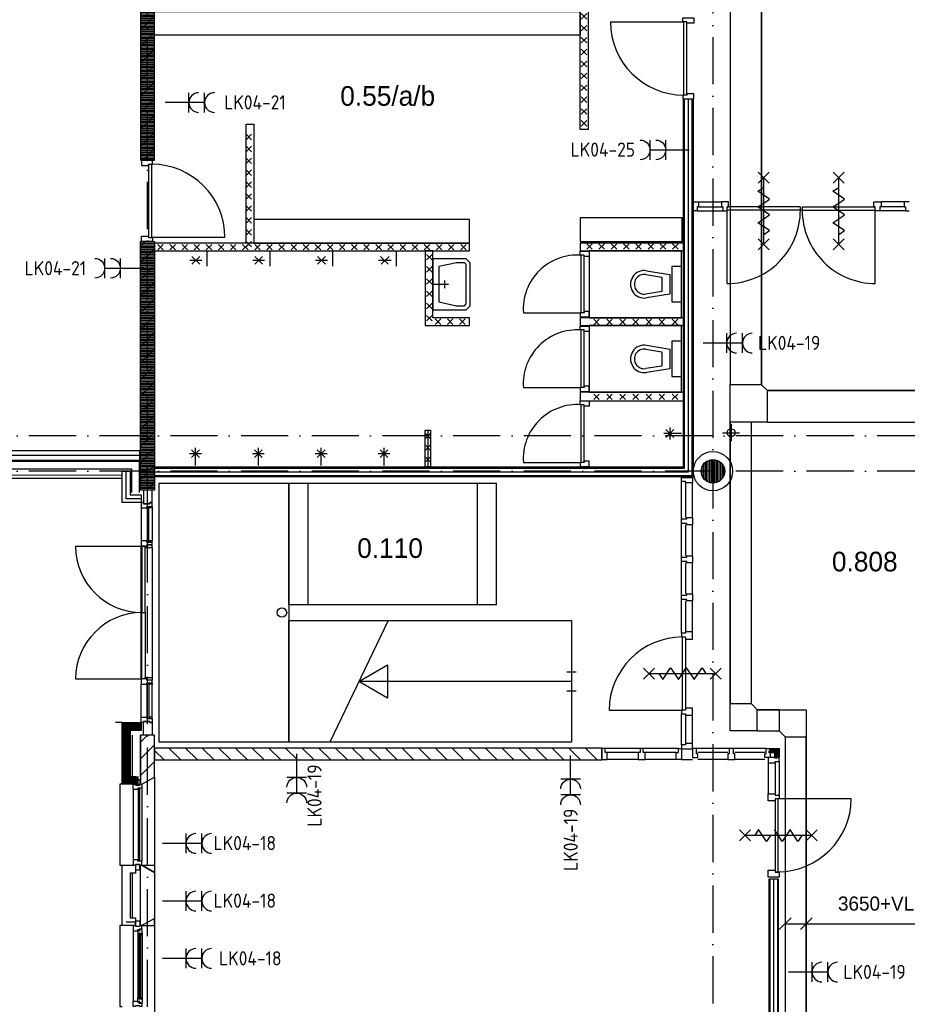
# Model space of a CAD drawing. Header units: millimetres. Extents: x -6587 to 112885, y 244 to 84344.
# Tile 11 of 47: x 15866 to 27168, y 34782 to 47317. Entities that reach past the tile are written whole.
import ezdxf
from ezdxf.enums import TextEntityAlignment as Align

# ---------------------------------------------------------------- set-up
doc = ezdxf.new("R2010")
doc.units = ezdxf.units.MM
doc.header["$LTSCALE"] = 100
doc.linetypes.add('DASHDOT', pattern=[9, 6, -1.5, 0, -1.5])
doc.layers.get('0').update_dxf_attribs({"linetype": 'CONTINUOUS'})
for name, color, linetype in [('AL$7----_STRAMIEN', 1, 'DASHDOT'), ('ALXAC---_LICHTBETON', 1, 'CONTINUOUS'), ('BOUW', 8, 'CONTINUOUS'), ('EB62203-_ATTRIB', 2, 'CONTINUOUS'), ('EL62203-_KRACHT-WCD230', 3, 'CONTINUOUS'), ('KABELGOOT', 8, 'CONTINUOUS')]:
    doc.layers.add(name, color=color, linetype=linetype)
doc.styles.add('1_8', font='iso', dxfattribs={"width": 0.7, "height": 1.8})
doc.styles.add('BURO-018', font='BUROFONT.shx', dxfattribs={"height": 180})
doc.styles.add('BURO-025', font='BUROFONT.shx', dxfattribs={"height": 250})

# ---------------------------------------------------------------- blocks, each defined once
blk = doc.blocks.new('ES3W2A')
at = {"ltscale": 0.5}
for p, q in [((1.25, 2), (-1.25, 2)), ((0, 2), (0, -3)), ((1.25, 0), (-1.25, 0))]:
    blk.add_line(p, q, dxfattribs=at)
for centre in [(0, 3.25), (0, 1.25)]:
    blk.add_arc(centre, 1.25, 180, 0, dxfattribs=at)
at = {"ltscale": 0.5, "style": '1_8'}
for tag, flags, p in [('VERMOGEN', 9, (-2.5, 5)), ('GROEP', 8, (0, 5)), ('SCHAK', 8, (2.5, 5)), ('GELIJK', 9, (5, 5)), ('KAST', 9, (7, 5)), ('TAL', 8, (2.5, 5))]:
    blk.add_attdef(tag, text='', height=1.8, rotation=90, dxfattribs=dict(at, flags=flags)).set_placement(p, align=Align.MIDDLE_CENTER)
at = {"ltscale": 0.5, "style": '1_8', "width": 0.7, "flags": 8}
blk.add_attdef('DOEL', text='', height=1.8, rotation=90, dxfattribs=at).set_placement((-2.5, 5), align=Align.MIDDLE_LEFT)
at = {"ltscale": 0.5, "style": '1_8', "flags": 9}
blk.add_attdef('M_CODE', text='', height=1.8, dxfattribs=at).set_placement((0, 0), align=Align.MIDDLE_CENTER)
blk = doc.blocks.new('*U36')
at = {"layer": 'ALXAC---_LICHTBETON', "color": 0}
for p, q in [((17650, 44834), (17720, 44904)), ((17720, 44834), (17650, 44904)), ((17804, 44834), (17874, 44904)), ((17874, 44834), (17804, 44904)), ((17958, 44834), (18028, 44904)), ((18028, 44834), (17958, 44904)), ((18112, 44834), (18182, 44904)), ((18182, 44834), (18112, 44904)), ((18267, 44834), (18337, 44904)), ((18337, 44834), (18267, 44904)), ((18421, 44834), (18491, 44904)), ((18491, 44834), (18421, 44904)), ((18575, 44834), (18645, 44904)), ((18645, 44834), (18575, 44904)), ((18729, 44834), (18799, 44904)), ((18799, 44834), (18729, 44904)), ((18884, 44834), (18954, 44904)), ((18954, 44834), (18884, 44904)), ((19038, 44834), (19108, 44904)), ((19108, 44834), (19038, 44904)), ((19192, 44834), (19262, 44904)), ((19262, 44834), (19192, 44904)), ((19346, 44834), (19416, 44904)), ((19416, 44834), (19346, 44904)), ((19501, 44834), (19571, 44904)), ((19571, 44834), (19501, 44904)), ((19655, 44834), (19725, 44904)), ((19725, 44834), (19655, 44904)), ((19809, 44834), (19879, 44904)), ((19879, 44834), (19809, 44904)), ((19963, 44834), (20033, 44904)), ((20033, 44834), (19963, 44904)), ((20117, 44834), (20187, 44904)), ((20187, 44834), (20117, 44904)), ((20272, 44834), (20342, 44904)), ((20342, 44834), (20272, 44904)), ((20426, 44834), (20496, 44904)), ((20496, 44834), (20426, 44904)), ((20580, 44834), (20650, 44904)), ((20650, 44834), (20580, 44904)), ((20734, 44834), (20804, 44904)), ((20804, 44834), (20734, 44904)), ((20889, 44834), (20959, 44904)), ((20959, 44834), (20889, 44904)), ((21043, 44834), (21113, 44904)), ((21113, 44834), (21043, 44904)), ((21197, 44834), (21267, 44904)), ((21267, 44834), (21197, 44904)), ((21351, 44834), (21421, 44904)), ((21421, 44834), (21351, 44904)), ((21506, 44834), (21576, 44904)), ((21576, 44834), (21506, 44904))]:
    blk.add_line(p, q, dxfattribs=at)
blk = doc.blocks.new('*U40')
at = {"layer": 'ALXAC---_LICHTBETON', "color": 0}
for p, q in [((29009, 70281), (28939, 70351)), ((29009, 70351), (28939, 70281)), ((29009, 70131), (28939, 70201)), ((29009, 70201), (28939, 70131)), ((29009, 69981), (28939, 70051)), ((29009, 70051), (28939, 69981))]:
    blk.add_line(p, q, dxfattribs=at)
blk = doc.blocks.new('*U35')
at = {"layer": 'ALXAC---_LICHTBETON', "color": 0}
for p, q in [((21153, 45690), (21083, 45760)), ((21153, 45760), (21083, 45690)), ((21194, 45734), (21264, 45804)), ((21264, 45734), (21194, 45804)), ((21349, 45734), (21419, 45804)), ((21419, 45734), (21349, 45804)), ((21505, 45734), (21575, 45804)), ((21575, 45734), (21505, 45804)), ((21153, 45534), (21083, 45604)), ((21153, 45604), (21083, 45534)), ((21153, 45379), (21083, 45449)), ((21153, 45449), (21083, 45379)), ((21153, 45223), (21083, 45293)), ((21153, 45293), (21083, 45223)), ((21153, 45067), (21083, 45137)), ((21153, 45137), (21083, 45067)), ((21153, 44912), (21083, 44982)), ((21153, 44982), (21083, 44912))]:
    blk.add_line(p, q, dxfattribs=at)
blk = doc.blocks.new('*U37')
at = {"layer": 'ALXAC---_LICHTBETON', "color": 0}
for p, q in [((23153, 47473), (23083, 47543)), ((23153, 47543), (23083, 47473)), ((23153, 47322), (23083, 47392)), ((23153, 47392), (23083, 47322)), ((23153, 47170), (23083, 47240)), ((23153, 47240), (23083, 47170)), ((23153, 47019), (23083, 47089)), ((23153, 47089), (23083, 47019)), ((23153, 46867), (23083, 46937)), ((23153, 46937), (23083, 46867)), ((23153, 46716), (23083, 46786)), ((23153, 46786), (23083, 46716)), ((23153, 46564), (23083, 46634)), ((23153, 46634), (23083, 46564)), ((23153, 46413), (23083, 46483)), ((23153, 46483), (23083, 46413)), ((23153, 46261), (23083, 46331)), ((23153, 46331), (23083, 46261)), ((23153, 46110), (23083, 46180)), ((23153, 46180), (23083, 46110))]:
    blk.add_line(p, q, dxfattribs=at)

msp = doc.modelspace()

# ---------------------------------------------------------------- hatches: boundary and pattern name
at = {"layer": 'BOUW'}
h = msp.add_hatch(dxfattribs=at)
h.set_pattern_fill('PREFBET', color=256, style=0)
h.set_pattern_definition([(45, (-24.84, -148.2), (-106.066, 106.066), [])])
h.paths.add_polyline_path([(17403, 50458), (17403, 45528), (17583, 45528), (17583, 50458)])
h = msp.add_hatch(dxfattribs=at)
h.set_pattern_fill('RASTER50', color=256, scale=100, style=0)
h.set_pattern_definition([(0, (-24.838, -148.197), (0, 20), [])])
h.paths.add_polyline_path([(17403, 50458), (17403, 45528), (17583, 45528), (17583, 50458)])
h = msp.add_hatch(dxfattribs=at)
h.set_pattern_fill('PREFBET', color=256, style=0)
h.set_pattern_definition([(45, (-24.84, -148.2), (-106.066, 106.066), [])])
h.paths.add_polyline_path([(17403, 41329), (17403, 44494), (17583, 44494), (17583, 41329)])
h = msp.add_hatch(dxfattribs=at)
h.set_pattern_fill('RASTER50', color=256, scale=100, style=0)
h.set_pattern_definition([(0, (-24.838, -148.197), (0, 20), [])])
h.paths.add_polyline_path([(17403, 41329), (17403, 44494), (17583, 44494), (17583, 41329)])
h = msp.add_hatch(dxfattribs=at)
h.set_pattern_fill('PREFBET', color=256, style=0)
h.set_pattern_definition([(45, (-24.84, -97.2), (-106.066, 106.066), [])])
h.paths.add_polyline_path([(17583, 38209), (17403, 38209), (17403, 37584), (17423, 37584), (17583, 37676)])
h = msp.add_hatch(dxfattribs=at)
h.set_pattern_fill('PREFBET', color=256, angle=-90, style=0)
h.set_pattern_definition([(315, (42259, 25855.33), (106.066, 106.066), [])])
h.paths.add_polyline_path([(17583, 38044), (17583, 37894), (23279, 37894), (23279, 38044)])

# ---------------------------------------------------------------- linework, layer by layer
at = {"layer": 'AL$7----_STRAMIEN', "color": 1}
for p, q in [((17493, 5947), (17493, 77762)), ((24693, 77698), (24693, 12402)), ((93993, 42019), (4580, 42019)), ((93993, 41569), (4198, 41569))]:
    msp.add_line(p, q, dxfattribs=at)
at = {"layer": 'BOUW'}
for p, q in [((24318, 41624), (24318, 46308)), ((24318, 46308), (24443, 46308)), ((24333, 41609), (24333, 46308)), ((24380, 41561), (24380, 46308)), ((24428, 41514), (24428, 46308)), ((24443, 46308), (24443, 41499)), ((18748, 44474), (18748, 45989)), ((18748, 45989), (18848, 45989)), ((18848, 45989), (18848, 44474)), ((18818, 45858), (18748, 45788)), ((18818, 45788), (18748, 45858)), ((18818, 45707), (18748, 45637)), ((18818, 45637), (18748, 45707)), ((17418, 45528), (17418, 45461)), ((17557, 45528), (17418, 45528)), ((17557, 45478), (17557, 45528)), ((18818, 45555), (18748, 45485)), ((18818, 45485), (18748, 45555)), ((17418, 45461), (17506, 45461)), ((17506, 45478), (17506, 44544)), ((17506, 45478), (17557, 45478)), ((17506, 45461), (17506, 45478)), ((17546, 45478), (17546, 44544)), ((18818, 45404), (18748, 45334)), ((18818, 45334), (18748, 45404)), ((18818, 45252), (18748, 45182)), ((18818, 45182), (18748, 45252)), ((18818, 45101), (18748, 45031)), ((18818, 45031), (18748, 45101)), ((18818, 44949), (18748, 44879)), ((18818, 44879), (18748, 44949)), ((24493, 44883), (24819, 44883)), ((24510, 44997), (24802, 44997)), ((24510, 44934), (24802, 44934)), ((25805, 44934), (25805, 44894)), ((25830, 44894), (25805, 44894)), ((25830, 44934), (25830, 44894)), ((27143, 44883), (26816, 44883)), ((27126, 44997), (26833, 44997)), ((27126, 44934), (26833, 44934)), ((27126, 44997), (27126, 44934)), ((27193, 44997), (27126, 44997)), ((27126, 44934), (27143, 44934)), ((27143, 44934), (27143, 44883)), ((27143, 44883), (27193, 44883)), ((18818, 44798), (18748, 44728)), ((18818, 44728), (18748, 44798)), ((24303, 44793), (23003, 44793)), ((23003, 44793), (23003, 44493)), ((24303, 44493), (24303, 44793)), ((18818, 44646), (18748, 44576)), ((18818, 44576), (18748, 44646)), ((17418, 44561), (17506, 44561)), ((17418, 44494), (17418, 44561)), ((17506, 44561), (17506, 44544)), ((17506, 44544), (17557, 44544)), ((18480, 44544), (17546, 44544)), ((17557, 44544), (17557, 44494)), ((17557, 44494), (17418, 44494)), ((18251, 44374), (18251, 44179)), ((18818, 44495), (18748, 44425)), ((18818, 44425), (18748, 44495)), ((18848, 44474), (18748, 44474)), ((23003, 44493), (24303, 44493)), ((24318, 44474), (23003, 44474)), ((23003, 44474), (23003, 44374)), ((23003, 44374), (23128, 44374)), ((23086, 44394), (23156, 44464)), ((23156, 44394), (23086, 44464)), ((24293, 44374), (23117, 44374)), ((23117, 44374), (23117, 43524)), ((23128, 44374), (24318, 44374)), ((23128, 44374), (23128, 44374)), ((23242, 44394), (23312, 44464)), ((23312, 44394), (23242, 44464)), ((23398, 44394), (23468, 44464)), ((23468, 44394), (23398, 44464)), ((23555, 44394), (23625, 44464)), ((23625, 44394), (23555, 44464)), ((23711, 44394), (23781, 44464)), ((23781, 44394), (23711, 44464)), ((23867, 44394), (23937, 44464)), ((23937, 44394), (23867, 44464)), ((24023, 44394), (24093, 44464)), ((24093, 44394), (24023, 44464)), ((24180, 44394), (24250, 44464)), ((24250, 44394), (24180, 44464)), ((24293, 43524), (24293, 44374)), ((24318, 44374), (24318, 44474)), ((18034, 44254), (18184, 44254)), ((18059, 44204), (18159, 44304)), ((18059, 44304), (18159, 44204)), ((18859, 44204), (18959, 44304)), ((18859, 44304), (18959, 44204)), ((21128, 44274), (21128, 43624)), ((21428, 44274), (21128, 44274)), ((21553, 44274), (21428, 44274)), ((21603, 44224), (21553, 44274)), ((23003, 44319), (23003, 44369)), ((23003, 44369), (23117, 44369)), ((23054, 44319), (23003, 44319)), ((23014, 43585), (23014, 44319)), ((23054, 43585), (23054, 44319)), ((23054, 44302), (23054, 44319)), ((23117, 44302), (23054, 44302)), ((23117, 44369), (23117, 44302)), ((21428, 44224), (21203, 44174)), ((21203, 44174), (21203, 43724)), ((21528, 44224), (21428, 44224)), ((21553, 44199), (21528, 44224)), ((21553, 43699), (21553, 44199)), ((21603, 43674), (21603, 44224)), ((24168, 44174), (24168, 43724)), ((24293, 44174), (24168, 44174)), ((24293, 43724), (24293, 44174)), ((21278, 43899), (21278, 43999)), ((23838, 44072), (24043, 44039)), ((23846, 44122), (24143, 44074)), ((24043, 44039), (24043, 43858)), ((24143, 44074), (24143, 43824)), ((21128, 43949), (21328, 43949)), ((23718, 43899), (23718, 43899)), ((24043, 43858), (23838, 43825)), ((24143, 43824), (23846, 43776)), ((23893, 43774), (23893, 43774)), ((21128, 43624), (21428, 43624)), ((21203, 43724), (21428, 43674)), ((21428, 43674), (21528, 43674)), ((21428, 43624), (21553, 43624)), ((21528, 43674), (21553, 43699)), ((21553, 43624), (21603, 43674)), ((24168, 43724), (24293, 43724)), ((22280, 43585), (23014, 43585)), ((23003, 43585), (23003, 43535)), ((23054, 43585), (23003, 43585)), ((23003, 43535), (23117, 43535)), ((24318, 43524), (23003, 43524)), ((23003, 43524), (23003, 43424)), ((23054, 43602), (23054, 43585)), ((23117, 43602), (23054, 43602)), ((23117, 43535), (23117, 43602)), ((23117, 43524), (24293, 43524)), ((23176, 43434), (23246, 43504)), ((23246, 43434), (23176, 43504)), ((23342, 43434), (23412, 43504)), ((23412, 43434), (23342, 43504)), ((23509, 43434), (23579, 43504)), ((23579, 43434), (23509, 43504)), ((23675, 43434), (23745, 43504)), ((23745, 43434), (23675, 43504)), ((23842, 43434), (23912, 43504)), ((23912, 43434), (23842, 43504)), ((24008, 43434), (24078, 43504)), ((24078, 43434), (24008, 43504)), ((24175, 43434), (24245, 43504)), ((24245, 43434), (24175, 43504)), ((24318, 43424), (24318, 43524)), ((23003, 43424), (24318, 43424)), ((23003, 43367), (23003, 43417)), ((23003, 43417), (23117, 43417)), ((24293, 43424), (23117, 43424)), ((23117, 43424), (23117, 42574)), ((23117, 43417), (23117, 43350)), ((24293, 42574), (24293, 43424)), ((23054, 43367), (23003, 43367)), ((23014, 42633), (23014, 43367)), ((23054, 43350), (23054, 43367)), ((23054, 42633), (23054, 43367)), ((23117, 43350), (23054, 43350)), ((23838, 43122), (24043, 43089)), ((23846, 43172), (24143, 43124)), ((24143, 43124), (24143, 42874)), ((24168, 43224), (24168, 42774)), ((24293, 43224), (24168, 43224)), ((24293, 42774), (24293, 43224)), ((24043, 43089), (24043, 42908)), ((23718, 42949), (23718, 42949)), ((24043, 42908), (23838, 42875)), ((24143, 42874), (23846, 42826)), ((23893, 42824), (23893, 42824)), ((24168, 42774), (24293, 42774)), ((22280, 42633), (23014, 42633)), ((23003, 42633), (23003, 42583)), ((23054, 42633), (23003, 42633)), ((23054, 42650), (23054, 42633)), ((23117, 42650), (23054, 42650)), ((23117, 42583), (23117, 42650)), ((23003, 42583), (23117, 42583)), ((24318, 42574), (23003, 42574)), ((23003, 42574), (23003, 42467)), ((23117, 42574), (24293, 42574)), ((23176, 42481), (23246, 42551)), ((23246, 42481), (23176, 42551)), ((23342, 42481), (23412, 42551)), ((23412, 42481), (23342, 42551)), ((23509, 42481), (23579, 42551)), ((23579, 42481), (23509, 42551)), ((23675, 42481), (23745, 42551)), ((23745, 42481), (23675, 42551)), ((23842, 42481), (23912, 42551)), ((23912, 42481), (23842, 42551)), ((24008, 42481), (24078, 42551)), ((24078, 42481), (24008, 42551)), ((24175, 42481), (24245, 42551)), ((24245, 42481), (24175, 42551)), ((24318, 42467), (24318, 42574)), ((23003, 42467), (24318, 42467)), ((23003, 42415), (23003, 42465)), ((23003, 42465), (23117, 42465)), ((23054, 42415), (23003, 42415)), ((23014, 41681), (23014, 42415)), ((23054, 41681), (23054, 42415)), ((23054, 42398), (23054, 42415)), ((23117, 42398), (23054, 42398)), ((23117, 42465), (23117, 42398)), ((24143, 42124), (24143, 41974)), ((21028, 42053), (21028, 42053)), ((21028, 41684), (21028, 42053)), ((24293, 42049), (24068, 42049)), ((24093, 42099), (24193, 41999)), ((24193, 42099), (24093, 41999)), ((24816, 42059), (25032, 42059)), ((18105, 41643), (18105, 41868)), ((18905, 41643), (18905, 41868)), ((19705, 41643), (19705, 41868)), ((20505, 41643), (20505, 41868)), ((18030, 41793), (18180, 41793)), ((18055, 41743), (18155, 41843)), ((18055, 41843), (18155, 41743)), ((18830, 41793), (18980, 41793)), ((18855, 41743), (18955, 41843)), ((18855, 41843), (18955, 41743)), ((19630, 41793), (19780, 41793)), ((19655, 41743), (19755, 41843)), ((19655, 41843), (19755, 41743)), ((20430, 41793), (20580, 41793)), ((20455, 41743), (20555, 41843)), ((20455, 41843), (20555, 41743)), ((17583, 41624), (24318, 41624)), ((17583, 41499), (17583, 41624)), ((24553, 41515), (24553, 41623)), ((24553, 41515), (24553, 41623)), ((24573, 41479), (24573, 41659)), ((24573, 41479), (24573, 41659)), ((24593, 41457), (24593, 41681)), ((24593, 41457), (24593, 41681)), ((24613, 41442), (24613, 41696)), ((24613, 41442), (24613, 41696)), ((24633, 41431), (24633, 41706)), ((24633, 41431), (24633, 41706)), ((24653, 41424), (24653, 41713)), ((24653, 41424), (24653, 41713)), ((24673, 41420), (24673, 41717)), ((24673, 41420), (24673, 41717)), ((24693, 41419), (24693, 41719)), ((24693, 41419), (24693, 41719)), ((24713, 41420), (24713, 41717)), ((24713, 41420), (24713, 41717)), ((24733, 41424), (24733, 41713)), ((24733, 41424), (24733, 41713)), ((24753, 41431), (24753, 41706)), ((24753, 41431), (24753, 41706)), ((24773, 41442), (24773, 41696)), ((24773, 41442), (24773, 41696)), ((24793, 41457), (24793, 41681)), ((24793, 41457), (24793, 41681)), ((24813, 41479), (24813, 41659)), ((24813, 41479), (24813, 41659)), ((24833, 41515), (24833, 41623)), ((24833, 41515), (24833, 41623)), ((17173, 41169), (17173, 41569)), ((17173, 41569), (17273, 41569)), ((17223, 41219), (17223, 41569)), ((17223, 41219), (17223, 41569)), ((17223, 41219), (17223, 41569)), ((17273, 41569), (17273, 41269)), ((17583, 41609), (24333, 41609)), ((17583, 41561), (24380, 41561)), ((17583, 41514), (24428, 41514)), ((24443, 41499), (17583, 41499)), ((4663, 41479), (17173, 41479)), ((17643, 38119), (17643, 41419)), ((17643, 41419), (19293, 41419)), ((19293, 41419), (21933, 41419)), ((19293, 39869), (19293, 41419)), ((19293, 41419), (19293, 38119)), ((19533, 41419), (19533, 39869)), ((21693, 41419), (21693, 39869)), ((21933, 41419), (21933, 39869)), ((24293, 41489), (24432, 41489)), ((24293, 41439), (24293, 41489)), ((24293, 40961), (24293, 41439)), ((24344, 41439), (24293, 41439)), ((24344, 41422), (24344, 41439)), ((24344, 41422), (24344, 40978)), ((24432, 41422), (24344, 41422)), ((24432, 41489), (24432, 41422)), ((24432, 40978), (24432, 41422)), ((17273, 41269), (17413, 41269)), ((17413, 41269), (17413, 41169)), ((17442, 41329), (17442, 41155)), ((17552, 41329), (17442, 41329)), ((17552, 41169), (17552, 41329)), ((17413, 41169), (17173, 41169)), ((17383, 41219), (17223, 41219)), ((17413, 41219), (17223, 41219)), ((17413, 41219), (17223, 41219)), ((17413, 41169), (17413, 41102)), ((17442, 41169), (17413, 41169)), ((17442, 41155), (17442, 41169)), ((17442, 41155), (17522, 41155)), ((17522, 41155), (17442, 41155)), ((17485, 41119), (17552, 41119)), ((17485, 41102), (17485, 41119)), ((17485, 41119), (17514, 41119)), ((17485, 41102), (17485, 41119)), ((17489, 41115), (17489, 40668)), ((17510, 41115), (17489, 41115)), ((17489, 41115), (17489, 41102)), ((17510, 41115), (17489, 41115)), ((17510, 40668), (17510, 41115)), ((17510, 41102), (17510, 41115)), ((17514, 41102), (17514, 41119)), ((17514, 41119), (17552, 41119)), ((17514, 41119), (17514, 41102)), ((17522, 41169), (17552, 41169)), ((17522, 41155), (17522, 41169)), ((17522, 41169), (17522, 41155)), ((17552, 41169), (17522, 41169)), ((17552, 41119), (17552, 41169)), ((17552, 41119), (17552, 41102)), ((17413, 41102), (17413, 40681)), ((17413, 41102), (17485, 41102)), ((17489, 41102), (17485, 41102)), ((17514, 41102), (17510, 41102)), ((17552, 41102), (17514, 41102)), ((17552, 41102), (17552, 40681)), ((24293, 40961), (24360, 40961)), ((24293, 40905), (24293, 40961)), ((24293, 40476), (24293, 40905)), ((24360, 40905), (24293, 40905)), ((24344, 40888), (24344, 40493)), ((24360, 40978), (24432, 40978)), ((24360, 40961), (24360, 40978)), ((24360, 40888), (24360, 40905)), ((24432, 40888), (24360, 40888)), ((24432, 40978), (24432, 40888)), ((24432, 40493), (24432, 40888)), ((16578, 40614), (17425, 40614)), ((17413, 40681), (17413, 40614)), ((17442, 40681), (17413, 40681)), ((17413, 40614), (17485, 40614)), ((17413, 38924), (17413, 40614)), ((17423, 40614), (17423, 39769)), ((17463, 40614), (17423, 40614)), ((17485, 40681), (17442, 40681)), ((17463, 39769), (17463, 40614)), ((17463, 40614), (17463, 40597)), ((17485, 40664), (17485, 40681)), ((17485, 40681), (17485, 40664)), ((17489, 40681), (17485, 40681)), ((17514, 40664), (17485, 40664)), ((17485, 40664), (17514, 40664)), ((17485, 40631), (17485, 40614)), ((17552, 40631), (17485, 40631)), ((17485, 40631), (17552, 40631)), ((17485, 40614), (17485, 40631)), ((17489, 40668), (17489, 40681)), ((17510, 40668), (17489, 40668)), ((17489, 40668), (17510, 40668)), ((17510, 40681), (17510, 40668)), ((17514, 40681), (17510, 40681)), ((17514, 40681), (17514, 40664)), ((17552, 40681), (17514, 40681)), ((17514, 40664), (17514, 40681)), ((17552, 40664), (17514, 40664)), ((17514, 40664), (17552, 40664)), ((17552, 40664), (17552, 40681)), ((17552, 40631), (17552, 40664)), ((17552, 40597), (17552, 40631)), ((17463, 40597), (17552, 40597)), ((17552, 40597), (17552, 38941)), ((24360, 40493), (24432, 40493)), ((24360, 40476), (24360, 40493)), ((24432, 40493), (24432, 40403)), ((24293, 40476), (24360, 40476)), ((24293, 40420), (24293, 40476)), ((24293, 39991), (24293, 40420)), ((24360, 40420), (24293, 40420)), ((24344, 40403), (24344, 40008)), ((24360, 40403), (24360, 40420)), ((24432, 40403), (24360, 40403)), ((24432, 40008), (24432, 40403)), ((24293, 39991), (24360, 39991)), ((24293, 39935), (24293, 39991)), ((24360, 40008), (24432, 40008)), ((24360, 39991), (24360, 40008)), ((24432, 40008), (24432, 39918)), ((21933, 39869), (19293, 39869)), ((24360, 39935), (24293, 39935)), ((24293, 39506), (24293, 39935)), ((24344, 39918), (24344, 39523)), ((24360, 39918), (24360, 39935)), ((24432, 39918), (24360, 39918)), ((24432, 39523), (24432, 39918)), ((17423, 39769), (17463, 39769)), ((17423, 39769), (17463, 39769)), ((17423, 38924), (17423, 39769)), ((17463, 39769), (17463, 38924)), ((19293, 39669), (22893, 39669)), ((19293, 38119), (19293, 39669)), ((20556, 39669), (19816, 38119)), ((22893, 39669), (22893, 38119)), ((24293, 39506), (24293, 39460)), ((24344, 39506), (24293, 39506)), ((24344, 39523), (24344, 39506)), ((24432, 39523), (24344, 39523)), ((24432, 39433), (24432, 39523)), ((24293, 39460), (24344, 39460)), ((24304, 38526), (24304, 39460)), ((24304, 39460), (24344, 39460)), ((24344, 39460), (24344, 39433)), ((24344, 39460), (24344, 38526)), ((24344, 39433), (24432, 39433)), ((20184, 38894), (20550, 39105)), ((20550, 39105), (20550, 38682)), ((22833, 39014), (22953, 39014)), ((23809, 39063), (23949, 38923)), ((23809, 38923), (23949, 39063)), ((23879, 38993), (24729, 38993)), ((24004, 38993), (24054, 38918)), ((24054, 38918), (24154, 39068)), ((24154, 39068), (24204, 38993)), ((24204, 38993), (24254, 38918)), ((24254, 38918), (24354, 39068)), ((24354, 39068), (24404, 38993)), ((24404, 38993), (24454, 38918)), ((24454, 38918), (24554, 39068)), ((24554, 39068), (24604, 38993)), ((24659, 38923), (24799, 39063)), ((24659, 39063), (24799, 38923)), ((16578, 38924), (17425, 38924)), ((17413, 38924), (17413, 38857)), ((17442, 38924), (17413, 38924)), ((17463, 38924), (17423, 38924)), ((17485, 38924), (17442, 38924)), ((17463, 38941), (17552, 38941)), ((17463, 38924), (17463, 38941)), ((17485, 38907), (17485, 38924)), ((17485, 38907), (17485, 38924)), ((17552, 38907), (17485, 38907)), ((17514, 38907), (17485, 38907)), ((17485, 38874), (17552, 38874)), ((17485, 38857), (17485, 38874)), ((17485, 38874), (17514, 38874)), ((17485, 38857), (17485, 38874)), ((17489, 38870), (17489, 38857)), ((17510, 38870), (17489, 38870)), ((17489, 38423), (17489, 38870)), ((17489, 38870), (17510, 38870)), ((17510, 38857), (17510, 38870)), ((17510, 38870), (17510, 38423)), ((17552, 38907), (17514, 38907)), ((17514, 38857), (17514, 38874)), ((17514, 38874), (17552, 38874)), ((17514, 38874), (17514, 38857)), ((17552, 38941), (17552, 38907)), ((17552, 38874), (17552, 38907)), ((17552, 38874), (17552, 38857)), ((22893, 38894), (20184, 38894)), ((20550, 38682), (20184, 38894)), ((17413, 38857), (17485, 38857)), ((17413, 38436), (17413, 38857)), ((17489, 38857), (17485, 38857)), ((17514, 38857), (17510, 38857)), ((17552, 38857), (17514, 38857)), ((17552, 38436), (17552, 38857)), ((22833, 38774), (22953, 38774)), ((23370, 38526), (24304, 38526)), ((24293, 38526), (24293, 38480)), ((24344, 38526), (24293, 38526)), ((24344, 38526), (24304, 38526)), ((24344, 38553), (24344, 38526)), ((24432, 38553), (24344, 38553)), ((24432, 38463), (24432, 38553)), ((17173, 38369), (17086, 38369)), ((17413, 38436), (17485, 38436)), ((17413, 38369), (17413, 38436)), ((17442, 38369), (17413, 38369)), ((17442, 38383), (17522, 38383)), ((17442, 38209), (17442, 38383)), ((17442, 38383), (17442, 38369)), ((17522, 38383), (17442, 38383)), ((17485, 38436), (17485, 38419)), ((17485, 38436), (17485, 38419)), ((17489, 38436), (17485, 38436)), ((17485, 38419), (17552, 38419)), ((17485, 38419), (17514, 38419)), ((17489, 38423), (17489, 38436)), ((17510, 38423), (17489, 38423)), ((17510, 38423), (17489, 38423)), ((17510, 38436), (17510, 38423)), ((17514, 38436), (17510, 38436)), ((17514, 38436), (17514, 38419)), ((17552, 38436), (17514, 38436)), ((17514, 38419), (17514, 38436)), ((17514, 38419), (17552, 38419)), ((17522, 38383), (17522, 38369)), ((17522, 38369), (17522, 38383)), ((17522, 38369), (17552, 38369)), ((17552, 38369), (17522, 38369)), ((17552, 38419), (17552, 38436)), ((17552, 38419), (17552, 38369)), ((17552, 38369), (17552, 38209)), ((24293, 38087), (24293, 38480)), ((24293, 38480), (24344, 38480)), ((24344, 38480), (24344, 38463)), ((24344, 38463), (24432, 38463)), ((24344, 38463), (24344, 38104)), ((24432, 38104), (24432, 38463)), ((17552, 38209), (17442, 38209)), ((19293, 38119), (17643, 38119)), ((22893, 38119), (19293, 38119)), ((23741, 37988), (23741, 37900)), ((23768, 37988), (23741, 37988)), ((23768, 38039), (23768, 37988)), ((23804, 38039), (23768, 38039)), ((23804, 37988), (23804, 38039)), ((23831, 37988), (23804, 37988)), ((24226, 37988), (23831, 37988)), ((23831, 37900), (23831, 37988)), ((24226, 37988), (24253, 37988)), ((24226, 37900), (24226, 37988)), ((24253, 38039), (24293, 38039)), ((24253, 37988), (24253, 38039)), ((24293, 38087), (24293, 38037)), ((24344, 38087), (24293, 38087)), ((24293, 38039), (24293, 37900)), ((24293, 38037), (24432, 38037)), ((24344, 38104), (24344, 38087)), ((24432, 38104), (24344, 38104)), ((24432, 38037), (24432, 38104)), ((24898, 38039), (24482, 38039)), ((24881, 37988), (24499, 37988)), ((25371, 38039), (24954, 38039)), ((25354, 37988), (24971, 37988)), ((25411, 37986), (25464, 38039)), ((25411, 37993), (25457, 38039)), ((25411, 38009), (25421, 38009)), ((25411, 37984), (25411, 38009)), ((25411, 38000), (25420, 38009)), ((25411, 38007), (25413, 38009)), ((25480, 37984), (25411, 37984)), ((25416, 37984), (25471, 38039)), ((25421, 38039), (25535, 38039)), ((25421, 38009), (25421, 38039)), ((25421, 38010), (25450, 38039)), ((25421, 38017), (25443, 38039)), ((25421, 38024), (25436, 38039)), ((25421, 38031), (25429, 38039)), ((25421, 38038), (25422, 38039)), ((25423, 37984), (25478, 38039)), ((25430, 37984), (25485, 38039)), ((25437, 37984), (25492, 38039)), ((25444, 37984), (25499, 38039)), ((25452, 37984), (25507, 38039)), ((25459, 37984), (25514, 38039)), ((25466, 37984), (25521, 38039)), ((25473, 37984), (25528, 38039)), ((25480, 37984), (25535, 38039)), ((25480, 37977), (25535, 38032)), ((25480, 37970), (25535, 38025)), ((25480, 37963), (25535, 38018)), ((25480, 37956), (25535, 38011)), ((25480, 37948), (25535, 38003)), ((25480, 37941), (25535, 37996)), ((25480, 37934), (25535, 37989)), ((25480, 37915), (25480, 37984)), ((25480, 37927), (25535, 37982)), ((25535, 38039), (25535, 37925)), ((23741, 37900), (23831, 37900)), ((24226, 37900), (23831, 37900)), ((24293, 37900), (24226, 37900)), ((24293, 37900), (24432, 37900)), ((24881, 37900), (24499, 37900)), ((25354, 37900), (24971, 37900)), ((25535, 37925), (25396, 37925)), ((25396, 37925), (25396, 37858)), ((25396, 37858), (25484, 37858)), ((25480, 37920), (25535, 37975)), ((25505, 37915), (25480, 37915)), ((25482, 37915), (25535, 37968)), ((25484, 37875), (25535, 37875)), ((25484, 37858), (25484, 37875)), ((25489, 37915), (25535, 37961)), ((25496, 37915), (25505, 37924)), ((25503, 37915), (25505, 37917)), ((25505, 37925), (25505, 37915)), ((25535, 37925), (25505, 37925)), ((25506, 37925), (25535, 37954)), ((25513, 37925), (25535, 37947)), ((25520, 37925), (25535, 37940)), ((25527, 37925), (25535, 37933)), ((25534, 37925), (25535, 37926)), ((25535, 37875), (25535, 37925)), ((25396, 37462), (25484, 37462)), ((25396, 37372), (25396, 37462)), ((25484, 37372), (25396, 37372)), ((25484, 37462), (25484, 37445)), ((25484, 37445), (25535, 37445)), ((25484, 37399), (25484, 36469)), ((25525, 37399), (25484, 37399)), ((25484, 37399), (25484, 37372)), ((25535, 37399), (25484, 37399)), ((25525, 36469), (25525, 37399)), ((26455, 37399), (25525, 37399)), ((25535, 37445), (25535, 37399)), ((25170, 37002), (25030, 36862)), ((25170, 36862), (25030, 37002)), ((25275, 37007), (25225, 36932)), ((25375, 36857), (25275, 37007)), ((25575, 36857), (25475, 37007)), ((25675, 37007), (25625, 36932)), ((25775, 36857), (25675, 37007)), ((26020, 37002), (25880, 36862)), ((26020, 36862), (25880, 37002)), ((25950, 36932), (25100, 36932)), ((25425, 36932), (25375, 36857)), ((25625, 36932), (25575, 36857)), ((25825, 36932), (25775, 36857)), ((17173, 36554), (17342, 36554)), ((17173, 35784), (17173, 36554)), ((17342, 36554), (17342, 36454)), ((17403, 35784), (17403, 36554)), ((17403, 36554), (17423, 36554)), ((17423, 36554), (17583, 36462)), ((25396, 36492), (25484, 36492)), ((25396, 36402), (25396, 36492)), ((25484, 36492), (25484, 36465)), ((17273, 36454), (17273, 35884)), ((17342, 36454), (17273, 36454)), ((17303, 35884), (17303, 36454)), ((17403, 35884), (17403, 36454)), ((17583, 36462), (17583, 35876)), ((25535, 36402), (25396, 36402)), ((25403, 36374), (25403, 26695)), ((25528, 36374), (25403, 36374)), ((25418, 36374), (25418, 26695)), ((25465, 36374), (25465, 26695)), ((25484, 36469), (25525, 36469)), ((25484, 36465), (25535, 36465)), ((25513, 36374), (25513, 26695)), ((25528, 26695), (25528, 36374)), ((25535, 36465), (25535, 36402)), ((25535, 36402), (25535, 36402)), ((25535, 36402), (25535, 36402)), ((25403, 36217), (25403, 35567)), ((17273, 35884), (17342, 35884)), ((17342, 35884), (17342, 35784)), ((17583, 35876), (17423, 35784)), ((17342, 35784), (17173, 35784)), ((17223, 35834), (17342, 35834)), ((17423, 35784), (17403, 35784))]:
    msp.add_line(p, q, dxfattribs=at)
for points in [[(34092, 69460), (34233, 69460), (34233, 75709), (4638, 75709), (4638, 41479), (17173, 41483)], [(34092, 69500), (34193, 69500), (34193, 75669), (4678, 75669), (4678, 41519), (17173, 41523)], [(17293, 41299), (17293, 41595), (4754, 41595), (4754, 75614), (26313, 75614)], [(17393, 41299), (17393, 41695), (4854, 41695), (4854, 75514), (26313, 75514)], [(17393, 41770), (4929, 41770), (4929, 75451), (26313, 75451)], [(23388, 47292), (24322, 47292)], [(24311, 47342), (24450, 47342), (24450, 47275), (24362, 47275), (24362, 47292), (24311, 47292), (24311, 47342)], [(24322, 46358), (24322, 47292)], [(24362, 46358), (24362, 47292)], [(24311, 46308), (24450, 46308), (24450, 46375), (24362, 46375), (24362, 46358), (24311, 46358), (24311, 46308)], [(25270, 45238), (25410, 45378)], [(25410, 45238), (25270, 45378)], [(26225, 45238), (26365, 45378)], [(26365, 45238), (26225, 45378)], [(25340, 44458), (25340, 45308)], [(26295, 44458), (26295, 45308)], [(25340, 44983), (25415, 45033), (25265, 45133), (25340, 45183)], [(26295, 44983), (26370, 45033), (26220, 45133), (26295, 45183)], [(24443, 44883), (24443, 44997), (24510, 44997), (24510, 44934), (24493, 44934), (24493, 44883), (24443, 44883)], [(24819, 44883), (24875, 44883), (24875, 44934), (24892, 44934), (24892, 44997), (24802, 44997), (24802, 44934), (24819, 44934), (24819, 44883), (24875, 44883)], [(25805, 44934), (24875, 44934)], [(24875, 43960), (24875, 44894)], [(25805, 44894), (24875, 44894)], [(25340, 44783), (25415, 44833), (25265, 44933), (25340, 44983)], [(25830, 44934), (26760, 44934)], [(25830, 44894), (26760, 44894)], [(26295, 44783), (26370, 44833), (26220, 44933), (26295, 44983)], [(26816, 44883), (26760, 44883), (26760, 44934), (26743, 44934), (26743, 44997), (26833, 44997), (26833, 44934), (26816, 44934), (26816, 44883), (26760, 44883)], [(26760, 43960), (26760, 44894)], [(25340, 44583), (25415, 44633), (25265, 44733), (25340, 44783)], [(26295, 44583), (26370, 44633), (26220, 44733), (26295, 44783)], [(25270, 44388), (25410, 44528)], [(25410, 44388), (25270, 44528)], [(26225, 44388), (26365, 44528)], [(26365, 44388), (26225, 44528)], [(19051, 44374), (19051, 44179)], [(19851, 44374), (19851, 44179)], [(20658, 44374), (20658, 44179)], [(18834, 44254), (18984, 44254)], [(19634, 44254), (19784, 44254)], [(19659, 44304), (19759, 44204)], [(19659, 44204), (19759, 44304)], [(20434, 44254), (20584, 44254)], [(20444, 44254), (20594, 44254)], [(20459, 44304), (20559, 44204)], [(20469, 44204), (20569, 44304)], [(24924, 42167), (24924, 41951)], [(21063, 42093), (21063, 41624)], [(22280, 41681), (23014, 41681)], [(23003, 41631), (23117, 41631), (23117, 41698), (23054, 41698), (23054, 41681), (23003, 41681), (23003, 41631)], [(17413, 38319), (17223, 38319), (17223, 37634), (17342, 37634)], [(17303, 37684), (17303, 38209)], [(17403, 37684), (17403, 38209)], [(24253, 38039), (23319, 38039)], [(23741, 37988), (23346, 37988)], [(23741, 37900), (23346, 37900)], [(25396, 37858), (25396, 37462)], [(25484, 37858), (25484, 37462)], [(25535, 37875), (25535, 37445)], [(17583, 37676), (17583, 36462)], [(17173, 37584), (17143, 37584), (17143, 36554), (17173, 36554)], [(17273, 37584), (17273, 37584)], [(17309, 37517), (17309, 36621)], [(17423, 37534), (17423, 36604)], [(17583, 35876), (17583, 34662)], [(17173, 35784), (17143, 35784), (17143, 34754), (17173, 34754)], [(17309, 35717), (17309, 34821)], [(17372, 35670), (17372, 34868)], [(17426, 35685), (17426, 34853)]]:
    msp.add_lwpolyline(points, dxfattribs=at)
for points in [[(17393, 41707), (4866, 41707), (4866, 75514), (26313, 75514), (26313, 75389), (4991, 75389), (4991, 41832), (17393, 41832)], [(17403, 50458), (17403, 45528), (17583, 45528), (17583, 50458)], [(23003, 47121), (17583, 47121), (17583, 47421), (23003, 47421)], [(23103, 47436), (23103, 45921), (23003, 45921), (23003, 47436)], [(18848, 44474), (21593, 44474), (21593, 44774), (18848, 44774)], [(17403, 41329), (17403, 44494), (17583, 44494), (17583, 41329)], [(21593, 44474), (17583, 44474), (17583, 44374), (21593, 44374)], [(21593, 43524), (21128, 43524), (21128, 44374), (21028, 44374), (21028, 43424), (21593, 43424)], [(21028, 41624), (21028, 42093), (21098, 42093), (21098, 41624)], [(17413, 38269), (17273, 38269), (17273, 37684), (17342, 37684), (17342, 37584), (17173, 37584), (17173, 38369), (17413, 38369)], [(17583, 38209), (17403, 38209), (17403, 37584), (17423, 37584), (17583, 37676)], [(17583, 38044), (17583, 37894), (23279, 37894), (23279, 38044)], [(23279, 37900), (23346, 37900), (23346, 37988), (23319, 37988), (23319, 38039), (23279, 38039)], [(24432, 37925), (24499, 37925), (24499, 37972), (24482, 37972), (24482, 38039), (24432, 38039)], [(24881, 37900), (24971, 37900), (24971, 37972), (24954, 37972), (24954, 38039), (24898, 38039), (24898, 37972), (24881, 37972)], [(25421, 37925), (25354, 37925), (25354, 37972), (25371, 37972), (25371, 38039), (25421, 38039)], [(17398, 37574), (17342, 37574), (17342, 37645), (17398, 37645)], [(17423, 37534), (17423, 37534), (17372, 37534), (17372, 37517), (17309, 37517), (17309, 37517), (17309, 37517), (17309, 37517), (17309, 37517), (17309, 37584), (17342, 37584), (17342, 37574), (17398, 37574), (17398, 37584), (17398, 37584), (17423, 37584)], [(17397, 37529), (17376, 37529), (17376, 36609), (17397, 36609)], [(17423, 36604), (17423, 36604), (17372, 36604), (17372, 36621), (17309, 36621), (17309, 36621), (17309, 36621), (17309, 36621), (17309, 36621), (17309, 36554), (17342, 36554), (17342, 36564), (17398, 36564), (17398, 36554), (17398, 36554), (17423, 36554)], [(17398, 36564), (17342, 36564), (17342, 36493), (17398, 36493)], [(17423, 36554), (17583, 36554), (17583, 36462)], [(17423, 35784), (17583, 35784), (17583, 35876)], [(17423, 35784), (17398, 35784), (17398, 35774), (17342, 35774), (17342, 35784), (17309, 35784), (17309, 35717), (17372, 35717), (17372, 35734), (17387, 35734), (17387, 35740), (17423, 35740)], [(17398, 35774), (17342, 35774), (17342, 35845), (17398, 35845)], [(17426, 35727), (17422, 35730), (17422, 35737), (17392, 35737), (17392, 35714), (17387, 35714), (17387, 35722), (17372, 35722), (17372, 35717), (17372, 35670), (17385, 35668), (17385, 35685), (17426, 35685)], [(17408, 35683), (17387, 35683), (17387, 34855), (17408, 34855)], [(17424, 35685), (17410, 35685), (17410, 35668), (17424, 35668)], [(17426, 34811), (17422, 34808), (17422, 34801), (17392, 34801), (17392, 34824), (17387, 34824), (17387, 34816), (17372, 34816), (17372, 34821), (17372, 34868), (17385, 34870), (17385, 34853), (17426, 34853)], [(17424, 34853), (17410, 34853), (17410, 34870), (17424, 34870)], [(17423, 34754), (17398, 34754), (17398, 34764), (17342, 34764), (17342, 34754), (17309, 34754), (17309, 34821), (17372, 34821), (17372, 34804), (17387, 34804), (17387, 34798), (17423, 34798)]]:
    msp.add_lwpolyline(points, close=True, dxfattribs=at)
at = {"layer": 'BOUW', "const_width": 100}
for points in [[(17413, 38319), (17223, 38319), (17223, 37634), (17342, 37634)], [(17383, 38319), (17223, 38319), (17223, 37634), (17342, 37634)], [(17383, 38319), (17223, 38319), (17223, 37634), (17383, 37634)]]:
    msp.add_lwpolyline(points, dxfattribs=at)
at = {"layer": 'BOUW'}
for centre, radius in [((24924, 42059), 50), ((24693, 41569), 250), ((24693, 41569), 250), ((24693, 41569), 150), ((24693, 41569), 150), ((19206, 39769), 60)]:
    msp.add_circle(centre, radius, dxfattribs=at)
for centre, radius, start, end in [((24322, 47292), 934, 180, 270), ((17546, 44544), 934, 0, 90), ((24875, 44890), 931, 270.0361, 0.2098), ((26761, 44890), 931, 179.7902, 269.9639), ((22964, 43635), 686, 85.8145, 184.1855), ((23818, 43949), 175, 80.8673, 279.1327), ((23818, 43949), 125, 80.8673, 279.1327), ((22964, 42683), 686, 85.8145, 184.1855), ((23818, 42999), 175, 80.8673, 279.1327), ((23818, 42999), 125, 80.8673, 279.1327), ((22964, 41731), 686, 85.8145, 184.1855), ((17423, 40614), 845, 180, 270), ((17423, 38924), 845, 90, 180), ((24313, 38517), 943, 90.538, 179.462), ((25516, 37408), 939, 270.538, 359.462)]:
    msp.add_arc(centre, radius, start, end, dxfattribs=at)
at = {"layer": 'KABELGOOT', "color": 8}
for p, q in [((24912, 50989, 3650), (24912, 42670, 3650)), ((24912, 50989, 3710), (24912, 42670, 3710)), ((25312, 42670, 3710), (25312, 50989, 3710)), ((25312, 50989, 3650), (25312, 42670, 3650)), ((25312, 42670, 3650), (24912, 42670, 3650)), ((24912, 42195, 3650), (24912, 42670, 3650)), ((25312, 42670, 3650), (25312, 42670, 3650)), ((25312, 42670, 3650), (25387, 42595, 3650)), ((49597, 42595, 3710), (25387, 42595, 3710)), ((25387, 42595, 3650), (49597, 42595, 3650)), ((25387, 42595, 3650), (25387, 42595, 3650)), ((25387, 42195, 3650), (25387, 42595, 3650)), ((24912, 38607, 3650), (24912, 42196, 3650)), ((24912, 42196, 3710), (24912, 38607, 3710)), ((25387, 42195, 3650), (24912, 42195, 3650)), ((24912, 42195, 3650), (24912, 42195, 3650)), ((25182, 38607, 3650), (25182, 42196, 3650)), ((25182, 38607, 3710), (25182, 42196, 3710)), ((25387, 42195, 3650), (49597, 42195, 3650)), ((25387, 42195, 3710), (49597, 42195, 3710)), ((25182, 38607, 3650), (24912, 38607, 3650)), ((24912, 38262, 3650), (24912, 38607, 3650)), ((25182, 38607, 3650), (25182, 38607, 3650)), ((25182, 38607, 3650), (25257, 38532, 3650)), ((25257, 38262, 3650), (25257, 38532, 3650)), ((25257, 38532, 3650), (25537, 38532, 3650)), ((25257, 38532, 3650), (25257, 38532, 3650)), ((25537, 38532, 3710), (25257, 38532, 3710)), ((25537, 38532, 3650), (25882, 38532, 3650)), ((25537, 38532, 3650), (25537, 38262, 3650)), ((25882, 38532, 3650), (25882, 38532, 3650)), ((25882, 38532, 3650), (25882, 38187, 3650)), ((25257, 38262, 3650), (24912, 38262, 3650)), ((24912, 38262, 3650), (24912, 38262, 3650)), ((25257, 38262, 3650), (25537, 38262, 3650)), ((25257, 38262, 3710), (25537, 38262, 3710)), ((25612, 38187, 3650), (25537, 38262, 3650)), ((25537, 38262, 3650), (25537, 38262, 3650)), ((25612, 38187, 3650), (25612, 32795, 3650)), ((25612, 38187, 3710), (25612, 32795, 3710)), ((25612, 38187, 3650), (25882, 38187, 3650)), ((25612, 38187, 3650), (25612, 38187, 3650)), ((25882, 32795, 3710), (25882, 38187, 3710)), ((25882, 38187, 3650), (25882, 32795, 3650)), ((25538, 35734, 3650), (25688, 35884, 3650)), ((25808, 35734, 3650), (25958, 35884, 3650)), ((25613, 35809, 3650), (26249, 35809, 3650)), ((26249, 35809, 3650), (27624, 35809, 3650))]:
    msp.add_line(p, q, dxfattribs=at)

# ---------------------------------------------------------------- block references
at = {"layer": 'BOUW'}
for name, p in [('*U37', (-66, -148)), ('*U40', (-7911, -28298))]:
    msp.add_blockref(name, p, dxfattribs=at)
at = {"layer": 'BOUW', "xscale": -1, "rotation": 180}
for name, p in [('*U36', (-25, 89290)), ('*U35', (-37, 89242))]:
    msp.add_blockref(name, p, dxfattribs=at)
at = {"layer": 'EL62203-_KRACHT-WCD230'}
ref = msp.add_blockref('ES3W2A', (18020, 46262, 1050), dxfattribs=dict(at, xscale=100, yscale=100, zscale=100, rotation=270))
ref.add_attrib('GROEP', 'LK04-21', dxfattribs={"layer": 'EB62203-_ATTRIB', "color": 1, "height": 180, "style": '1_8', "flags": 8}).set_placement((18470, 46265, 1050), align=Align.MIDDLE_LEFT)
ref = msp.add_blockref('ES3W2A', (24092, 45660, 1050), dxfattribs=dict(at, xscale=-100, yscale=100, zscale=100, rotation=90))
ref.add_attrib('GROEP', 'LK04-25', dxfattribs={"layer": 'EB62203-_ATTRIB', "color": 1, "height": 180, "style": '1_8', "flags": 8}).set_placement((22881, 45664, 1050), align=Align.MIDDLE_LEFT)
ref = msp.add_blockref('ES3W2A', (17149, 44153, 1050), dxfattribs=dict(at, xscale=-100, yscale=100, zscale=100, rotation=90))
ref.add_attrib('GROEP', 'LK04-21', dxfattribs={"layer": 'EB62203-_ATTRIB', "color": 1, "height": 180, "style": '1_8', "flags": 8}).set_placement((15929, 44154, 1050), align=Align.MIDDLE_LEFT)
ref = msp.add_blockref('ES3W2A', (24869, 43200, 1050), dxfattribs=dict(at, xscale=100, yscale=100, zscale=100, rotation=270))
ref.add_attrib('GROEP', 'LK04-19', dxfattribs={"layer": 'EB62203-_ATTRIB', "color": 1, "height": 180, "style": '1_8', "flags": 8}).set_placement((25268, 43203, 1050), align=Align.MIDDLE_LEFT)
ref = msp.add_blockref('ES3W2A', (19394, 37671, 1050), dxfattribs=dict(at, xscale=-100, yscale=100, zscale=100, rotation=180))
ref.add_attrib('GROEP', 'LK04-19', dxfattribs={"layer": 'EB62203-_ATTRIB', "color": 1, "height": 180, "rotation": 90, "style": '1_8', "flags": 8}).set_placement((19620, 37044, 1050), align=Align.MIDDLE_LEFT)
ref = msp.add_blockref('ES3W2A', (22880, 37649, 1050), dxfattribs=dict(at, xscale=-100, yscale=100, zscale=100, rotation=180))
ref.add_attrib('GROEP', 'LK04-19', dxfattribs={"layer": 'EB62203-_ATTRIB', "color": 1, "height": 180, "rotation": 90, "style": '1_8', "flags": 8}).set_placement((22882, 36481, 1050), align=Align.MIDDLE_LEFT)
ref = msp.add_blockref('ES3W2A', (17985, 36830, 1050), dxfattribs=dict(at, xscale=100, yscale=100, zscale=100, rotation=270))
ref.add_attrib('GROEP', 'LK04-18', dxfattribs={"layer": 'EB62203-_ATTRIB', "color": 1, "height": 180, "style": '1_8', "flags": 8}).set_placement((18335, 36835, 1050), align=Align.MIDDLE_LEFT)
ref = msp.add_blockref('ES3W2A', (17985, 36097, 1050), dxfattribs=dict(at, xscale=100, yscale=100, zscale=100, rotation=270))
ref.add_attrib('GROEP', 'LK04-18', dxfattribs={"layer": 'EB62203-_ATTRIB', "color": 1, "height": 180, "style": '1_8', "flags": 8}).set_placement((18335, 36102, 1050), align=Align.MIDDLE_LEFT)
ref = msp.add_blockref('ES3W2A', (17985, 35366, 1050), dxfattribs=dict(at, xscale=100, yscale=100, zscale=100, rotation=270))
ref.add_attrib('GROEP', 'LK04-18', dxfattribs={"layer": 'EB62203-_ATTRIB', "color": 1, "height": 180, "style": '1_8', "flags": 8}).set_placement((18405, 35368, 1050), align=Align.MIDDLE_LEFT)
ref = msp.add_blockref('ES3W2A', (25956, 35192, 1050), dxfattribs=dict(at, xscale=100, yscale=100, zscale=100, rotation=270))
ref.add_attrib('GROEP', 'LK04-19', dxfattribs={"layer": 'EB62203-_ATTRIB', "color": 1, "height": 180, "style": '1_8', "flags": 8}).set_placement((26355, 35195, 1050), align=Align.MIDDLE_LEFT)

# ---------------------------------------------------------------- texts
at = {"layer": 'BOUW', "style": 'BURO-025'}
for s, p in [('0.55/a/b', (19948, 46222)), ('0.110', (20164, 40465)), ('0.808', (26208, 40294))]:
    msp.add_text(s, height=250, dxfattribs=at).set_placement(p)
at = {"layer": 'KABELGOOT', "color": 8, "style": 'BURO-018'}
msp.add_text('3650+VL', height=180, dxfattribs=at).set_placement((26770, 36065, 3650), align=Align.MIDDLE)

doc.saveas('drawing.dxf')
